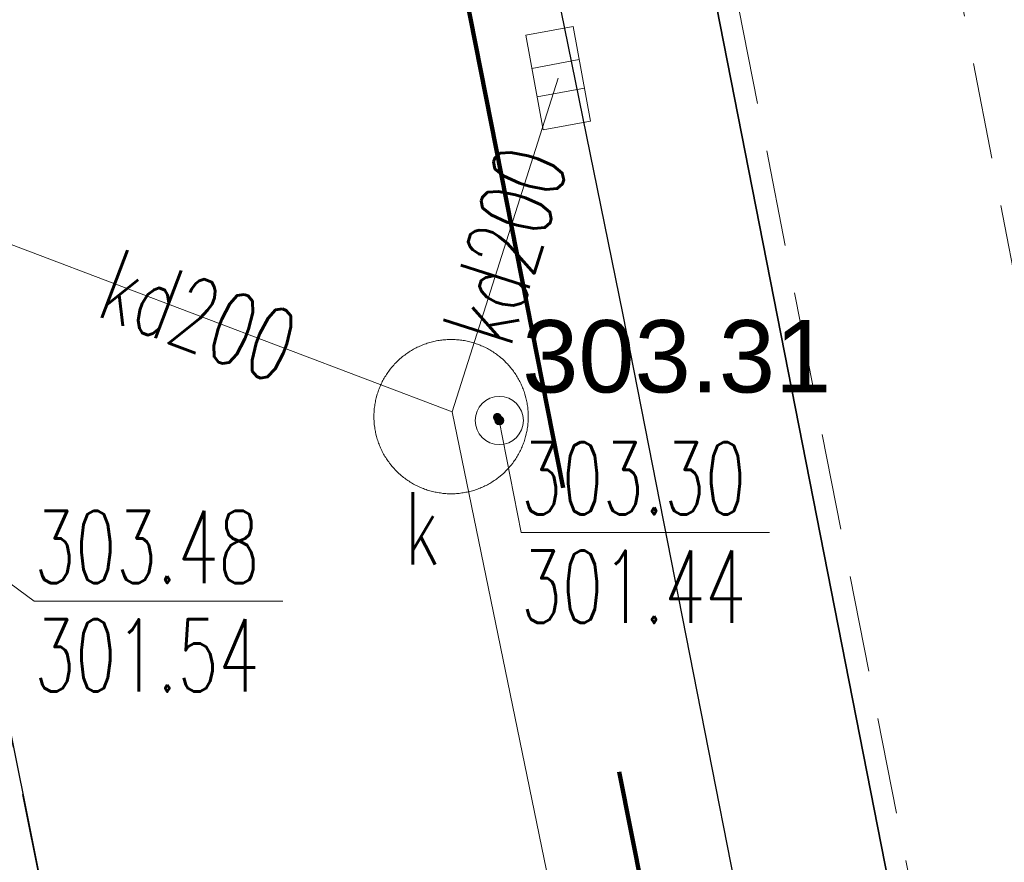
# Model space of a CAD drawing. Header units: metres. Extents: x 6567444 to 13135881, y 5574237 to 11149086.
# Tile 186 of 212: x 6567930 to 6567940, y 5574545 to 5574554. Entities that reach past the tile are written whole.
import ezdxf
from ezdxf.enums import TextEntityAlignment as Align

# ---------------------------------------------------------------- set-up
doc = ezdxf.new("R2010")
doc.units = ezdxf.units.M
for name, pattern in [('_MDCP$0$2.0_1.0', [3, 2, -1]), ('_MDCP$0$L_0_04', [1.5, 1, -0.5]), ('GE.I.6640.1.468.2024_MDCP_dodatkowe pomiary_12.03.2026$0$2.0_1.0', [3, 2, -1]), ('GE.I.6640.1.468.2024_MDCP_dodatkowe pomiary_12.03.2026$0$L_0_04', [1.5, 1, -0.5])]:
    doc.linetypes.add(name, pattern=pattern)
for name, color, linetype, lineweight in [('_MDCP$0$GES_InneUrzadzeniaTowarzyszace', 7, 'Continuous', 18), ('_MDCP$0$GES_InneUrzadzeniaTowarzyszace_P', 7, 'Continuous', 18), ('_MDCP$0$GES_Rzedna', 7, 'Continuous', 18), ('_MDCP$0$GES_UrzadzeniaSiecKanalizacyjna_P', 7, 'Continuous', 18), ('_MDCP$0$GES_UrzadzeniaTowarzyszczaceLiniowe', 7, 'Continuous', 18), ('_MDCP$0$OT_Komunikacja', 7, 'Continuous', 18), ('_MDCP$0$OTRS', 7, 'Continuous', 13), ('_MDCP$0$OTRS_O', 7, 'Continuous', 20), ('_MDCP$0$Z_ZAKRES', 214, 'Continuous', 90), ('_MDCP$1$GES_PrzewodKanalizacyjny', 36, 'Continuous', 18), ('_MDCP$1$GES_PrzewodWodociagowy', 5, 'Continuous', 18), ('GE.I.6640.1.468.2024_MDCP_dodatkowe pomiary_12.03.2026$0$GES_InneUrzadzeniaTowarzyszace', 7, 'Continuous', 18), ('GE.I.6640.1.468.2024_MDCP_dodatkowe pomiary_12.03.2026$0$GES_InneUrzadzeniaTowarzyszace_P', 7, 'Continuous', 18), ('GE.I.6640.1.468.2024_MDCP_dodatkowe pomiary_12.03.2026$0$GES_PrzewodKanalizacyjny', 36, 'Continuous', 18), ('GE.I.6640.1.468.2024_MDCP_dodatkowe pomiary_12.03.2026$0$GES_PrzewodWodociagowy', 5, 'Continuous', 18), ('GE.I.6640.1.468.2024_MDCP_dodatkowe pomiary_12.03.2026$0$GES_Rzedna', 7, 'Continuous', 18), ('GE.I.6640.1.468.2024_MDCP_dodatkowe pomiary_12.03.2026$0$GES_UrzadzeniaSiecKanalizacyjna_P', 7, 'Continuous', 18), ('GE.I.6640.1.468.2024_MDCP_dodatkowe pomiary_12.03.2026$0$GES_UrzadzeniaTowarzyszczaceLiniowe', 7, 'Continuous', 18), ('GE.I.6640.1.468.2024_MDCP_dodatkowe pomiary_12.03.2026$0$OT_Komunikacja', 7, 'Continuous', 18), ('GE.I.6640.1.468.2024_MDCP_dodatkowe pomiary_12.03.2026$0$OTRS', 7, 'Continuous', 13), ('GE.I.6640.1.468.2024_MDCP_dodatkowe pomiary_12.03.2026$0$OTRS_O', 7, 'Continuous', 20), ('GE.I.6640.1.468.2024_MDCP_dodatkowe pomiary_12.03.2026$0$Z_ZAKRES', 214, 'Continuous', 90)]:
    doc.layers.add(name, color=color, linetype=linetype, lineweight=lineweight)
doc.layers.add('FORMA - Arch 01 - PZT 1 Strefy', color=7, linetype='Continuous')
doc.styles.add('_MDCP$0$BDOT', font='arial.ttf', dxfattribs={"width": 0.9})
doc.styles.add('_MDCP$0$STANDARD', font='simplex.shx')
doc.styles.add('GE.I.6640.1.468.2024_MDCP_dodatkowe pomiary_12.03.2026$0$BDOT', font='arial.ttf', dxfattribs={"width": 0.9})
doc.styles.add('GE.I.6640.1.468.2024_MDCP_dodatkowe pomiary_12.03.2026$0$STANDARD', font='simplex.shx')

# ---------------------------------------------------------------- blocks, each defined once
blk = doc.blocks.new('_MDCP$0$other_SUPW_O')
at = {"color": 0, "linetype": 'Continuous', "lineweight": 18}
blk.add_circle((0, 0), 0.5, dxfattribs=at)
blk = doc.blocks.new('_MDCP$0$other_SUPS01_05')
at = {"linetype": 'Continuous', "lineweight": 13}
blk.add_hatch(color=0, dxfattribs=at).paths.add_polyline_path([(0, -0.091, 1), (0, 0.091, 1)])
at = {"color": 0, "linetype": 'Continuous', "lineweight": 13}
blk.add_circle((0, 0), 0.0906, dxfattribs=at)
blk = doc.blocks.new('_MDCP$0$other_SUKK')
at = {"color": 0, "linetype": 'Continuous', "lineweight": 18, "flags": 128}
blk.add_lwpolyline([(1, 0.5), (1, -0.5), (-1, -0.5), (-1, 0.5), (1, 0.5)], close=True, dxfattribs=at)
for points in [[(-0.3, 0.5), (-0.3, -0.5)], [(0.3, 0.5), (0.3, -0.5)]]:
    blk.add_lwpolyline(points, dxfattribs=at)
blk = doc.blocks.new('_MDCP$0$OTRS')
at = {"layer": '_MDCP$0$OTRS', "color": 0, "lineweight": -3, "const_width": 0.09}
blk.add_lwpolyline([(-0.045, 0, 1), (0.045, 0, 1)], format="xyb", close=True, dxfattribs=at)
at = {"layer": '_MDCP$0$OTRS_O', "color": 0, "style": '_MDCP$0$BDOT'}
blk.add_attdef('RZEDNA', (0.514, 0.515), '', height=1.5, dxfattribs=at)
blk = doc.blocks.new('_MDCP')
at = {"layer": '_MDCP$0$GES_InneUrzadzeniaTowarzyszace', "color": 36, "linetype": 'Continuous', "lineweight": 18, "flags": 128}
blk.add_lwpolyline([(6567934.594, 5574550.37), (6567934.608, 5574550.37), (6567934.622, 5574550.369), (6567934.636, 5574550.368), (6567934.65, 5574550.367), (6567934.664, 5574550.366), (6567934.677, 5574550.364), (6567934.691, 5574550.362), (6567934.705, 5574550.36), (6567934.719, 5574550.358), (6567934.733, 5574550.355), (6567934.746, 5574550.353), (6567934.76, 5574550.349), (6567934.774, 5574550.346), (6567934.787, 5574550.343), (6567934.801, 5574550.339), (6567934.814, 5574550.335), (6567934.827, 5574550.331), (6567934.84, 5574550.326), (6567934.854, 5574550.322), (6567934.867, 5574550.317), (6567934.88, 5574550.312), (6567934.893, 5574550.306), (6567934.905, 5574550.301), (6567934.918, 5574550.295), (6567934.931, 5574550.289), (6567934.943, 5574550.283), (6567934.956, 5574550.276), (6567934.968, 5574550.27), (6567934.98, 5574550.263), (6567934.992, 5574550.256), (6567935.004, 5574550.248), (6567935.016, 5574550.241), (6567935.027, 5574550.233), (6567935.039, 5574550.225), (6567935.05, 5574550.217), (6567935.061, 5574550.209), (6567935.083, 5574550.192), (6567935.094, 5574550.183), (6567935.115, 5574550.165), (6567935.126, 5574550.155), (6567935.155, 5574550.126), (6567935.165, 5574550.116), (6567935.175, 5574550.105), (6567935.184, 5574550.095), (6567935.193, 5574550.084), (6567935.21, 5574550.063), (6567935.219, 5574550.051), (6567935.227, 5574550.04), (6567935.235, 5574550.029), (6567935.243, 5574550.017), (6567935.251, 5574550.006), (6567935.258, 5574549.994), (6567935.266, 5574549.982), (6567935.273, 5574549.97), (6567935.28, 5574549.958), (6567935.286, 5574549.946), (6567935.293, 5574549.933), (6567935.299, 5574549.921), (6567935.305, 5574549.908), (6567935.311, 5574549.895), (6567935.316, 5574549.883), (6567935.322, 5574549.87), (6567935.327, 5574549.857), (6567935.332, 5574549.844), (6567935.336, 5574549.83), (6567935.341, 5574549.817), (6567935.345, 5574549.804), (6567935.349, 5574549.791), (6567935.353, 5574549.777), (6567935.356, 5574549.764), (6567935.359, 5574549.75), (6567935.363, 5574549.736), (6567935.365, 5574549.723), (6567935.368, 5574549.709), (6567935.37, 5574549.695), (6567935.372, 5574549.681), (6567935.374, 5574549.667), (6567935.376, 5574549.654), (6567935.377, 5574549.64), (6567935.378, 5574549.626), (6567935.379, 5574549.612), (6567935.38, 5574549.598), (6567935.38, 5574549.584), (6567935.38, 5574549.57), (6567935.38, 5574549.556), (6567935.38, 5574549.542), (6567935.379, 5574549.528), (6567935.378, 5574549.514), (6567935.377, 5574549.5), (6567935.376, 5574549.486), (6567935.374, 5574549.473), (6567935.372, 5574549.459), (6567935.37, 5574549.445), (6567935.368, 5574549.431), (6567935.365, 5574549.417), (6567935.363, 5574549.404), (6567935.359, 5574549.39), (6567935.356, 5574549.376), (6567935.353, 5574549.363), (6567935.349, 5574549.349), (6567935.345, 5574549.336), (6567935.341, 5574549.323), (6567935.336, 5574549.31), (6567935.332, 5574549.296), (6567935.327, 5574549.283), (6567935.322, 5574549.27), (6567935.316, 5574549.257), (6567935.311, 5574549.245), (6567935.305, 5574549.232), (6567935.299, 5574549.219), (6567935.293, 5574549.207), (6567935.286, 5574549.194), (6567935.28, 5574549.182), (6567935.273, 5574549.17), (6567935.266, 5574549.158), (6567935.258, 5574549.146), (6567935.251, 5574549.134), (6567935.243, 5574549.123), (6567935.235, 5574549.111), (6567935.227, 5574549.1), (6567935.219, 5574549.089), (6567935.202, 5574549.067), (6567935.193, 5574549.056), (6567935.175, 5574549.035), (6567935.155, 5574549.014), (6567935.126, 5574548.985), (6567935.105, 5574548.966), (6567935.094, 5574548.957), (6567935.073, 5574548.94), (6567935.061, 5574548.931), (6567935.05, 5574548.923), (6567935.039, 5574548.915), (6567935.027, 5574548.907), (6567935.016, 5574548.899), (6567935.004, 5574548.892), (6567934.992, 5574548.884), (6567934.98, 5574548.877), (6567934.968, 5574548.87), (6567934.956, 5574548.864), (6567934.943, 5574548.857), (6567934.931, 5574548.851), (6567934.918, 5574548.845), (6567934.905, 5574548.839), (6567934.893, 5574548.834), (6567934.88, 5574548.828), (6567934.867, 5574548.823), (6567934.854, 5574548.818), (6567934.84, 5574548.814), (6567934.827, 5574548.809), (6567934.814, 5574548.805), (6567934.801, 5574548.801), (6567934.787, 5574548.797), (6567934.774, 5574548.794), (6567934.76, 5574548.791), (6567934.746, 5574548.787), (6567934.733, 5574548.785), (6567934.719, 5574548.782), (6567934.705, 5574548.78), (6567934.691, 5574548.778), (6567934.677, 5574548.776), (6567934.664, 5574548.774), (6567934.65, 5574548.773), (6567934.636, 5574548.772), (6567934.622, 5574548.771), (6567934.608, 5574548.77), (6567934.594, 5574548.77), (6567934.58, 5574548.77), (6567934.566, 5574548.77), (6567934.552, 5574548.77), (6567934.538, 5574548.771), (6567934.524, 5574548.772), (6567934.51, 5574548.773), (6567934.496, 5574548.774), (6567934.483, 5574548.776), (6567934.469, 5574548.778), (6567934.455, 5574548.78), (6567934.441, 5574548.782), (6567934.427, 5574548.785), (6567934.414, 5574548.787), (6567934.4, 5574548.791), (6567934.386, 5574548.794), (6567934.373, 5574548.797), (6567934.359, 5574548.801), (6567934.346, 5574548.805), (6567934.333, 5574548.809), (6567934.32, 5574548.814), (6567934.306, 5574548.818), (6567934.293, 5574548.823), (6567934.28, 5574548.828), (6567934.267, 5574548.834), (6567934.255, 5574548.839), (6567934.242, 5574548.845), (6567934.229, 5574548.851), (6567934.217, 5574548.857), (6567934.204, 5574548.864), (6567934.192, 5574548.87), (6567934.18, 5574548.877), (6567934.168, 5574548.884), (6567934.156, 5574548.892), (6567934.144, 5574548.899), (6567934.133, 5574548.907), (6567934.121, 5574548.915), (6567934.11, 5574548.923), (6567934.099, 5574548.931), (6567934.087, 5574548.94), (6567934.077, 5574548.948), (6567934.066, 5574548.957), (6567934.055, 5574548.966), (6567934.034, 5574548.985), (6567934.005, 5574549.014), (6567933.985, 5574549.035), (6567933.967, 5574549.056), (6567933.958, 5574549.067), (6567933.941, 5574549.089), (6567933.933, 5574549.1), (6567933.925, 5574549.111), (6567933.917, 5574549.123), (6567933.909, 5574549.134), (6567933.902, 5574549.146), (6567933.894, 5574549.158), (6567933.887, 5574549.17), (6567933.88, 5574549.182), (6567933.874, 5574549.194), (6567933.867, 5574549.207), (6567933.861, 5574549.219), (6567933.855, 5574549.232), (6567933.849, 5574549.245), (6567933.844, 5574549.257), (6567933.838, 5574549.27), (6567933.833, 5574549.283), (6567933.828, 5574549.296), (6567933.824, 5574549.31), (6567933.819, 5574549.323), (6567933.815, 5574549.336), (6567933.811, 5574549.349), (6567933.807, 5574549.363), (6567933.804, 5574549.376), (6567933.801, 5574549.39), (6567933.797, 5574549.404), (6567933.795, 5574549.417), (6567933.792, 5574549.431), (6567933.79, 5574549.445), (6567933.788, 5574549.459), (6567933.786, 5574549.473), (6567933.784, 5574549.486), (6567933.783, 5574549.5), (6567933.782, 5574549.514), (6567933.781, 5574549.528), (6567933.78, 5574549.542), (6567933.78, 5574549.556), (6567933.78, 5574549.57), (6567933.78, 5574549.584), (6567933.78, 5574549.598), (6567933.781, 5574549.612), (6567933.782, 5574549.626), (6567933.783, 5574549.64), (6567933.784, 5574549.654), (6567933.786, 5574549.667), (6567933.788, 5574549.681), (6567933.79, 5574549.695), (6567933.792, 5574549.709), (6567933.795, 5574549.723), (6567933.797, 5574549.736), (6567933.801, 5574549.75), (6567933.804, 5574549.764), (6567933.807, 5574549.777), (6567933.811, 5574549.791), (6567933.815, 5574549.804), (6567933.819, 5574549.817), (6567933.824, 5574549.83), (6567933.828, 5574549.844), (6567933.833, 5574549.857), (6567933.838, 5574549.87), (6567933.844, 5574549.883), (6567933.849, 5574549.895), (6567933.855, 5574549.908), (6567933.861, 5574549.921), (6567933.867, 5574549.933), (6567933.874, 5574549.946), (6567933.88, 5574549.958), (6567933.887, 5574549.97), (6567933.894, 5574549.982), (6567933.902, 5574549.994), (6567933.909, 5574550.006), (6567933.917, 5574550.017), (6567933.925, 5574550.029), (6567933.933, 5574550.04), (6567933.941, 5574550.051), (6567933.95, 5574550.063), (6567933.967, 5574550.084), (6567933.976, 5574550.095), (6567933.985, 5574550.105), (6567933.995, 5574550.116), (6567934.005, 5574550.126), (6567934.034, 5574550.155), (6567934.045, 5574550.165), (6567934.066, 5574550.183), (6567934.077, 5574550.192), (6567934.087, 5574550.2), (6567934.099, 5574550.209), (6567934.11, 5574550.217), (6567934.121, 5574550.225), (6567934.133, 5574550.233), (6567934.144, 5574550.241), (6567934.156, 5574550.248), (6567934.168, 5574550.256), (6567934.18, 5574550.263), (6567934.192, 5574550.27), (6567934.204, 5574550.276), (6567934.217, 5574550.283), (6567934.229, 5574550.289), (6567934.242, 5574550.295), (6567934.255, 5574550.301), (6567934.267, 5574550.306), (6567934.28, 5574550.312), (6567934.293, 5574550.317), (6567934.306, 5574550.322), (6567934.32, 5574550.326), (6567934.333, 5574550.331), (6567934.346, 5574550.335), (6567934.359, 5574550.339), (6567934.373, 5574550.343), (6567934.386, 5574550.346), (6567934.4, 5574550.349), (6567934.414, 5574550.353), (6567934.427, 5574550.355), (6567934.441, 5574550.358), (6567934.455, 5574550.36), (6567934.469, 5574550.362), (6567934.483, 5574550.364), (6567934.496, 5574550.366), (6567934.51, 5574550.367), (6567934.524, 5574550.368), (6567934.538, 5574550.369), (6567934.552, 5574550.37), (6567934.566, 5574550.37), (6567934.58, 5574550.37)], close=True, dxfattribs=at)
at = {"layer": '_MDCP$0$GES_Rzedna', "color": 7, "linetype": 'Continuous', "lineweight": 13, "flags": 128}
for points in [[(6567937.883, 5574548.367), (6567935.305, 5574548.367), (6567935.08, 5574549.53)], [(6567932.837, 5574547.655), (6567930.259, 5574547.655), (6567928.33, 5574549.08)]]:
    blk.add_lwpolyline(points, dxfattribs=at)
at = {"layer": '_MDCP$0$GES_UrzadzeniaTowarzyszczaceLiniowe', "color": 7, "linetype": 'Continuous', "lineweight": 35, "flags": 128}
blk.add_lwpolyline([(6567947.06, 5574504.26), (6567933.88, 5574571.42)], dxfattribs=at)
at = {"layer": '_MDCP$0$OT_Komunikacja', "color": 7, "linetype": 'Continuous', "lineweight": 25, "flags": 128}
for points in [[(6567936.068, 5574579.252), (6567935.057, 5574577.956), (6567934.068, 5574576.226), (6567933.236, 5574573.791), (6567932.764, 5574571.191), (6567932.756, 5574569.563), (6567933.063, 5574567.551), (6567933.71, 5574564.114), (6567934.815, 5574558.216), (6567936.358, 5574550.643), (6567938.407, 5574540.21), (6567942.057, 5574521.84), (6567943.316, 5574515.523), (6567944.512, 5574509.474), (6567945.446, 5574504.726), (6567945.949, 5574502.072), (6567947.25, 5574495.506), (6567948.058, 5574491.426), (6567948.891, 5574487.158), (6567952.865, 5574468.02), (6567953.982, 5574463.046), (6567954.618, 5574460.152), (6567955.717, 5574455.051), (6567956.455, 5574450.647)], [(6567857.08, 5574558.64), (6567878.36, 5574563.51), (6567907.32, 5574570.28), (6567908.58, 5574572.61), (6567905.5, 5574574.28), (6567905.13, 5574574.52), (6567904.95, 5574574.89), (6567905.03, 5574575.37), (6567905.44, 5574575.72), (6567918.52, 5574578.59), (6567919.7, 5574578.59), (6567920.76, 5574578.35), (6567921.77, 5574577.92), (6567922.83, 5574577.12), (6567923.8, 5574575.84), (6567924.51, 5574574.05), (6567925.03, 5574571.71), (6567925.42, 5574570.12), (6567926.172, 5574565.569), (6567928.182, 5574555.336), (6567929.81, 5574547.284), (6567935.279, 5574519.986)]]:
    blk.add_lwpolyline(points, dxfattribs=at)
at = {"layer": '_MDCP$0$OT_Komunikacja', "color": 7, "linetype": '_MDCP$0$L_0_04', "lineweight": 18, "flags": 128}
for points in [[(6567932.764, 5574571.191), (6567933.236, 5574573.791), (6567934.068, 5574576.226), (6567935.057, 5574577.956), (6567936.068, 5574579.252), (6567937.41, 5574577.176), (6567937.165, 5574576.599), (6567935.94, 5574574.207), (6567937.598, 5574565.706), (6567949.198, 5574505.377), (6567949.626, 5574503.011), (6567950.592, 5574497.882), (6567953.228, 5574484.471), (6567950.887, 5574485.819), (6567934.801, 5574567.894), (6567933.063, 5574567.551), (6567932.756, 5574569.563)], [(6567919.7, 5574578.59), (6567920.76, 5574578.35), (6567921.77, 5574577.92), (6567922.83, 5574577.12), (6567923.8, 5574575.84), (6567924.51, 5574574.05), (6567925.03, 5574571.71), (6567925.42, 5574570.12), (6567926.172, 5574565.569), (6567928.182, 5574555.336), (6567929.81, 5574547.284), (6567935.279, 5574519.986), (6567935.957, 5574516.391), (6567939.3, 5574499.444), (6567941.361, 5574488.965), (6567942.778, 5574481.353), (6567941.559, 5574476.747), (6567935.05, 5574510.337), (6567926.066, 5574555.647), (6567923.648, 5574568.154), (6567923.33, 5574569.78), (6567923.13, 5574570.56), (6567922.7, 5574571.28), (6567922.48, 5574571.32), (6567907.73, 5574567.88), (6567907.32, 5574570.28), (6567908.58, 5574572.61), (6567905.5, 5574574.28), (6567905.13, 5574574.52), (6567904.95, 5574574.89), (6567905.03, 5574575.37), (6567905.44, 5574575.72), (6567918.52, 5574578.59)]]:
    blk.add_lwpolyline(points, close=True, dxfattribs=at)
at = {"layer": '_MDCP$0$Z_ZAKRES', "linetype": '_MDCP$0$2.0_1.0', "lineweight": 140, "ltscale": 3}
blk.add_lwpolyline([(6567820.407, 5574555.719), (6567847.232, 5574561.997), (6567929.356, 5574581.206), (6567956.443, 5574443.911), (6567955.827, 5574425.481), (6567951.015, 5574407.07), (6567933.777, 5574381.866), (6567907.312, 5574367.318), (6567855.739, 5574355.65), (6567852.582, 5574378.747), (6567848.105, 5574411.572), (6567841.693, 5574438.994), (6567818.946, 5574517.253)], close=True, dxfattribs=at)
at = {"layer": '_MDCP$1$GES_PrzewodKanalizacyjny', "color": 36, "linetype": 'Continuous', "lineweight": 18, "flags": 128}
for points in [[(6567935.69, 5574553.08), (6567934.59, 5574549.62)], [(6567929.34, 5574551.61), (6567934.59, 5574549.62)], [(6567939.65, 5574525.01), (6567934.59, 5574549.62)]]:
    blk.add_lwpolyline(points, dxfattribs=at)
at = {"layer": '_MDCP$1$GES_PrzewodWodociagowy', "color": 5, "linetype": 'Continuous', "lineweight": 18, "flags": 128}
blk.add_lwpolyline([(6567948.28, 5574498.02), (6567947.06, 5574504.26), (6567933.88, 5574571.42), (6567933.75, 5574572.16), (6567933.69, 5574572.61)], dxfattribs=at)
at = {"layer": '_MDCP$0$GES_InneUrzadzeniaTowarzyszace_P', "linetype": 'Continuous', "xscale": 0.5, "yscale": 0.5, "zscale": 0.5}
blk.add_blockref('_MDCP$0$other_SUPW_O', (6567935.08, 5574549.53), dxfattribs=at)
at = {"layer": '_MDCP$0$GES_Rzedna', "color": 36, "linetype": 'Continuous', "xscale": 0.5, "yscale": 0.5, "zscale": 0.5}
blk.add_blockref('_MDCP$0$other_SUPS01_05', (6567935.08, 5574549.53), dxfattribs=at)
at = {"layer": '_MDCP$0$GES_UrzadzeniaSiecKanalizacyjna_P', "color": 36, "linetype": 'Continuous', "xscale": 0.5, "yscale": 0.5, "zscale": 0.5, "rotation": 280.4076377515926}
blk.add_blockref('_MDCP$0$other_SUKK', (6567935.69, 5574553.08), dxfattribs=at)
at = {"layer": '_MDCP$0$OTRS', "xscale": 0.5, "yscale": 0.5, "zscale": 0.5}
blk.add_blockref('_MDCP$0$OTRS', (6567935.06, 5574549.563, 303.313), dxfattribs=at).add_auto_attribs({'RZEDNA': '303.31'})
at = {"layer": '_MDCP$0$GES_InneUrzadzeniaTowarzyszace_P', "color": 7, "lineweight": 15, "style": '_MDCP$0$STANDARD', "width": 0.66}
blk.add_text('k', height=0.75, dxfattribs=at).set_placement((6567934.097, 5574548.787), align=Align.TOP_LEFT)
at = {"layer": '_MDCP$0$GES_Rzedna', "color": 36, "lineweight": 15, "style": '_MDCP$0$STANDARD', "width": 0.66}
for s, p in [('303.30', (6567935.305, 5574549.305)), ('301.44', (6567935.305, 5574548.18))]:
    blk.add_text(s, height=0.75, rotation=-360, dxfattribs=at).set_placement(p, align=Align.TOP_LEFT)
for s, p in [('303.48', (6567930.259, 5574548.593)), ('301.54', (6567930.259, 5574547.468))]:
    blk.add_text(s, height=0.75, dxfattribs=at).set_placement(p, align=Align.TOP_LEFT)
at = {"layer": '_MDCP$1$GES_PrzewodKanalizacyjny', "color": 36, "lineweight": 15, "style": '_MDCP$0$STANDARD', "width": 0.66}
for rotation, p in [(-287.6, (6567935.14, 5574551.35)), (-20.8, (6567931.965, 5574550.615))]:
    blk.add_text('kd200', height=0.75, rotation=rotation, dxfattribs=at).set_placement(p, align=Align.MIDDLE_CENTER)
blk = doc.blocks.new('GE.I.6640.1.468.2024_MDCP_dodatkowe pomiary_12.03.2026$0$other_SUPW_O')
at = {"color": 0, "linetype": 'Continuous', "lineweight": 18}
blk.add_circle((0, 0), 0.5, dxfattribs=at)
blk = doc.blocks.new('GE.I.6640.1.468.2024_MDCP_dodatkowe pomiary_12.03.2026$0$other_SUPS01_05')
at = {"linetype": 'Continuous', "lineweight": 13}
blk.add_hatch(color=0, dxfattribs=at).paths.add_polyline_path([(0, -0.091, 1), (0, 0.091, 1)])
at = {"color": 0, "linetype": 'Continuous', "lineweight": 13}
blk.add_circle((0, 0), 0.0906, dxfattribs=at)
blk = doc.blocks.new('GE.I.6640.1.468.2024_MDCP_dodatkowe pomiary_12.03.2026$0$other_SUKK')
at = {"color": 0, "linetype": 'Continuous', "lineweight": 18, "flags": 128}
blk.add_lwpolyline([(1, 0.5), (1, -0.5), (-1, -0.5), (-1, 0.5), (1, 0.5)], close=True, dxfattribs=at)
for points in [[(-0.3, 0.5), (-0.3, -0.5)], [(0.3, 0.5), (0.3, -0.5)]]:
    blk.add_lwpolyline(points, dxfattribs=at)
blk = doc.blocks.new('GE.I.6640.1.468.2024_MDCP_dodatkowe pomiary_12.03.2026$0$OTRS')
at = {"layer": 'GE.I.6640.1.468.2024_MDCP_dodatkowe pomiary_12.03.2026$0$OTRS', "color": 0, "lineweight": -3, "const_width": 0.09}
blk.add_lwpolyline([(-0.045, 0, 1), (0.045, 0, 1)], format="xyb", close=True, dxfattribs=at)
at = {"layer": 'GE.I.6640.1.468.2024_MDCP_dodatkowe pomiary_12.03.2026$0$OTRS_O', "color": 0, "style": 'GE.I.6640.1.468.2024_MDCP_dodatkowe pomiary_12.03.2026$0$BDOT'}
blk.add_attdef('RZEDNA', (0.514, 0.515), '', height=1.5, dxfattribs=at)
blk = doc.blocks.new('GE.I.6640.1.468.2024_MDCP_dodatkowe pomiary_12.03.2026')
at = {"layer": 'GE.I.6640.1.468.2024_MDCP_dodatkowe pomiary_12.03.2026$0$GES_InneUrzadzeniaTowarzyszace', "color": 36, "linetype": 'Continuous', "lineweight": 18, "flags": 128}
blk.add_lwpolyline([(6567934.594, 5574550.37), (6567934.608, 5574550.37), (6567934.622, 5574550.369), (6567934.636, 5574550.368), (6567934.65, 5574550.367), (6567934.664, 5574550.366), (6567934.677, 5574550.364), (6567934.691, 5574550.362), (6567934.705, 5574550.36), (6567934.719, 5574550.358), (6567934.733, 5574550.355), (6567934.746, 5574550.353), (6567934.76, 5574550.349), (6567934.774, 5574550.346), (6567934.787, 5574550.343), (6567934.801, 5574550.339), (6567934.814, 5574550.335), (6567934.827, 5574550.331), (6567934.84, 5574550.326), (6567934.854, 5574550.322), (6567934.867, 5574550.317), (6567934.88, 5574550.312), (6567934.893, 5574550.306), (6567934.905, 5574550.301), (6567934.918, 5574550.295), (6567934.931, 5574550.289), (6567934.943, 5574550.283), (6567934.956, 5574550.276), (6567934.968, 5574550.27), (6567934.98, 5574550.263), (6567934.992, 5574550.256), (6567935.004, 5574550.248), (6567935.016, 5574550.241), (6567935.027, 5574550.233), (6567935.039, 5574550.225), (6567935.05, 5574550.217), (6567935.061, 5574550.209), (6567935.083, 5574550.192), (6567935.094, 5574550.183), (6567935.115, 5574550.165), (6567935.126, 5574550.155), (6567935.155, 5574550.126), (6567935.165, 5574550.116), (6567935.175, 5574550.105), (6567935.184, 5574550.095), (6567935.193, 5574550.084), (6567935.21, 5574550.063), (6567935.219, 5574550.051), (6567935.227, 5574550.04), (6567935.235, 5574550.029), (6567935.243, 5574550.017), (6567935.251, 5574550.006), (6567935.258, 5574549.994), (6567935.266, 5574549.982), (6567935.273, 5574549.97), (6567935.28, 5574549.958), (6567935.286, 5574549.946), (6567935.293, 5574549.933), (6567935.299, 5574549.921), (6567935.305, 5574549.908), (6567935.311, 5574549.895), (6567935.316, 5574549.883), (6567935.322, 5574549.87), (6567935.327, 5574549.857), (6567935.332, 5574549.844), (6567935.336, 5574549.83), (6567935.341, 5574549.817), (6567935.345, 5574549.804), (6567935.349, 5574549.791), (6567935.353, 5574549.777), (6567935.356, 5574549.764), (6567935.359, 5574549.75), (6567935.363, 5574549.736), (6567935.365, 5574549.723), (6567935.368, 5574549.709), (6567935.37, 5574549.695), (6567935.372, 5574549.681), (6567935.374, 5574549.667), (6567935.376, 5574549.654), (6567935.377, 5574549.64), (6567935.378, 5574549.626), (6567935.379, 5574549.612), (6567935.38, 5574549.598), (6567935.38, 5574549.584), (6567935.38, 5574549.57), (6567935.38, 5574549.556), (6567935.38, 5574549.542), (6567935.379, 5574549.528), (6567935.378, 5574549.514), (6567935.377, 5574549.5), (6567935.376, 5574549.486), (6567935.374, 5574549.473), (6567935.372, 5574549.459), (6567935.37, 5574549.445), (6567935.368, 5574549.431), (6567935.365, 5574549.417), (6567935.363, 5574549.404), (6567935.359, 5574549.39), (6567935.356, 5574549.376), (6567935.353, 5574549.363), (6567935.349, 5574549.349), (6567935.345, 5574549.336), (6567935.341, 5574549.323), (6567935.336, 5574549.31), (6567935.332, 5574549.296), (6567935.327, 5574549.283), (6567935.322, 5574549.27), (6567935.316, 5574549.257), (6567935.311, 5574549.245), (6567935.305, 5574549.232), (6567935.299, 5574549.219), (6567935.293, 5574549.207), (6567935.286, 5574549.194), (6567935.28, 5574549.182), (6567935.273, 5574549.17), (6567935.266, 5574549.158), (6567935.258, 5574549.146), (6567935.251, 5574549.134), (6567935.243, 5574549.123), (6567935.235, 5574549.111), (6567935.227, 5574549.1), (6567935.219, 5574549.089), (6567935.202, 5574549.067), (6567935.193, 5574549.056), (6567935.175, 5574549.035), (6567935.155, 5574549.014), (6567935.126, 5574548.985), (6567935.105, 5574548.966), (6567935.094, 5574548.957), (6567935.073, 5574548.94), (6567935.061, 5574548.931), (6567935.05, 5574548.923), (6567935.039, 5574548.915), (6567935.027, 5574548.907), (6567935.016, 5574548.899), (6567935.004, 5574548.892), (6567934.992, 5574548.884), (6567934.98, 5574548.877), (6567934.968, 5574548.87), (6567934.956, 5574548.864), (6567934.943, 5574548.857), (6567934.931, 5574548.851), (6567934.918, 5574548.845), (6567934.905, 5574548.839), (6567934.893, 5574548.834), (6567934.88, 5574548.828), (6567934.867, 5574548.823), (6567934.854, 5574548.818), (6567934.84, 5574548.814), (6567934.827, 5574548.809), (6567934.814, 5574548.805), (6567934.801, 5574548.801), (6567934.787, 5574548.797), (6567934.774, 5574548.794), (6567934.76, 5574548.791), (6567934.746, 5574548.787), (6567934.733, 5574548.785), (6567934.719, 5574548.782), (6567934.705, 5574548.78), (6567934.691, 5574548.778), (6567934.677, 5574548.776), (6567934.664, 5574548.774), (6567934.65, 5574548.773), (6567934.636, 5574548.772), (6567934.622, 5574548.771), (6567934.608, 5574548.77), (6567934.594, 5574548.77), (6567934.58, 5574548.77), (6567934.566, 5574548.77), (6567934.552, 5574548.77), (6567934.538, 5574548.771), (6567934.524, 5574548.772), (6567934.51, 5574548.773), (6567934.496, 5574548.774), (6567934.483, 5574548.776), (6567934.469, 5574548.778), (6567934.455, 5574548.78), (6567934.441, 5574548.782), (6567934.427, 5574548.785), (6567934.414, 5574548.787), (6567934.4, 5574548.791), (6567934.386, 5574548.794), (6567934.373, 5574548.797), (6567934.359, 5574548.801), (6567934.346, 5574548.805), (6567934.333, 5574548.809), (6567934.32, 5574548.814), (6567934.306, 5574548.818), (6567934.293, 5574548.823), (6567934.28, 5574548.828), (6567934.267, 5574548.834), (6567934.255, 5574548.839), (6567934.242, 5574548.845), (6567934.229, 5574548.851), (6567934.217, 5574548.857), (6567934.204, 5574548.864), (6567934.192, 5574548.87), (6567934.18, 5574548.877), (6567934.168, 5574548.884), (6567934.156, 5574548.892), (6567934.144, 5574548.899), (6567934.133, 5574548.907), (6567934.121, 5574548.915), (6567934.11, 5574548.923), (6567934.099, 5574548.931), (6567934.087, 5574548.94), (6567934.077, 5574548.948), (6567934.066, 5574548.957), (6567934.055, 5574548.966), (6567934.034, 5574548.985), (6567934.005, 5574549.014), (6567933.985, 5574549.035), (6567933.967, 5574549.056), (6567933.958, 5574549.067), (6567933.941, 5574549.089), (6567933.933, 5574549.1), (6567933.925, 5574549.111), (6567933.917, 5574549.123), (6567933.909, 5574549.134), (6567933.902, 5574549.146), (6567933.894, 5574549.158), (6567933.887, 5574549.17), (6567933.88, 5574549.182), (6567933.874, 5574549.194), (6567933.867, 5574549.207), (6567933.861, 5574549.219), (6567933.855, 5574549.232), (6567933.849, 5574549.245), (6567933.844, 5574549.257), (6567933.838, 5574549.27), (6567933.833, 5574549.283), (6567933.828, 5574549.296), (6567933.824, 5574549.31), (6567933.819, 5574549.323), (6567933.815, 5574549.336), (6567933.811, 5574549.349), (6567933.807, 5574549.363), (6567933.804, 5574549.376), (6567933.801, 5574549.39), (6567933.797, 5574549.404), (6567933.795, 5574549.417), (6567933.792, 5574549.431), (6567933.79, 5574549.445), (6567933.788, 5574549.459), (6567933.786, 5574549.473), (6567933.784, 5574549.486), (6567933.783, 5574549.5), (6567933.782, 5574549.514), (6567933.781, 5574549.528), (6567933.78, 5574549.542), (6567933.78, 5574549.556), (6567933.78, 5574549.57), (6567933.78, 5574549.584), (6567933.78, 5574549.598), (6567933.781, 5574549.612), (6567933.782, 5574549.626), (6567933.783, 5574549.64), (6567933.784, 5574549.654), (6567933.786, 5574549.667), (6567933.788, 5574549.681), (6567933.79, 5574549.695), (6567933.792, 5574549.709), (6567933.795, 5574549.723), (6567933.797, 5574549.736), (6567933.801, 5574549.75), (6567933.804, 5574549.764), (6567933.807, 5574549.777), (6567933.811, 5574549.791), (6567933.815, 5574549.804), (6567933.819, 5574549.817), (6567933.824, 5574549.83), (6567933.828, 5574549.844), (6567933.833, 5574549.857), (6567933.838, 5574549.87), (6567933.844, 5574549.883), (6567933.849, 5574549.895), (6567933.855, 5574549.908), (6567933.861, 5574549.921), (6567933.867, 5574549.933), (6567933.874, 5574549.946), (6567933.88, 5574549.958), (6567933.887, 5574549.97), (6567933.894, 5574549.982), (6567933.902, 5574549.994), (6567933.909, 5574550.006), (6567933.917, 5574550.017), (6567933.925, 5574550.029), (6567933.933, 5574550.04), (6567933.941, 5574550.051), (6567933.95, 5574550.063), (6567933.967, 5574550.084), (6567933.976, 5574550.095), (6567933.985, 5574550.105), (6567933.995, 5574550.116), (6567934.005, 5574550.126), (6567934.034, 5574550.155), (6567934.045, 5574550.165), (6567934.066, 5574550.183), (6567934.077, 5574550.192), (6567934.087, 5574550.2), (6567934.099, 5574550.209), (6567934.11, 5574550.217), (6567934.121, 5574550.225), (6567934.133, 5574550.233), (6567934.144, 5574550.241), (6567934.156, 5574550.248), (6567934.168, 5574550.256), (6567934.18, 5574550.263), (6567934.192, 5574550.27), (6567934.204, 5574550.276), (6567934.217, 5574550.283), (6567934.229, 5574550.289), (6567934.242, 5574550.295), (6567934.255, 5574550.301), (6567934.267, 5574550.306), (6567934.28, 5574550.312), (6567934.293, 5574550.317), (6567934.306, 5574550.322), (6567934.32, 5574550.326), (6567934.333, 5574550.331), (6567934.346, 5574550.335), (6567934.359, 5574550.339), (6567934.373, 5574550.343), (6567934.386, 5574550.346), (6567934.4, 5574550.349), (6567934.414, 5574550.353), (6567934.427, 5574550.355), (6567934.441, 5574550.358), (6567934.455, 5574550.36), (6567934.469, 5574550.362), (6567934.483, 5574550.364), (6567934.496, 5574550.366), (6567934.51, 5574550.367), (6567934.524, 5574550.368), (6567934.538, 5574550.369), (6567934.552, 5574550.37), (6567934.566, 5574550.37), (6567934.58, 5574550.37)], close=True, dxfattribs=at)
at = {"layer": 'GE.I.6640.1.468.2024_MDCP_dodatkowe pomiary_12.03.2026$0$GES_PrzewodKanalizacyjny', "color": 36, "linetype": 'Continuous', "lineweight": 18, "flags": 128}
for points in [[(6567935.69, 5574553.08), (6567934.59, 5574549.62)], [(6567929.34, 5574551.61), (6567934.59, 5574549.62)], [(6567939.65, 5574525.01), (6567934.59, 5574549.62)]]:
    blk.add_lwpolyline(points, dxfattribs=at)
at = {"layer": 'GE.I.6640.1.468.2024_MDCP_dodatkowe pomiary_12.03.2026$0$GES_PrzewodWodociagowy', "color": 5, "linetype": 'Continuous', "lineweight": 18, "flags": 128}
blk.add_lwpolyline([(6567948.28, 5574498.02), (6567947.06, 5574504.26), (6567933.88, 5574571.42), (6567933.75, 5574572.16), (6567933.69, 5574572.61)], dxfattribs=at)
at = {"layer": 'GE.I.6640.1.468.2024_MDCP_dodatkowe pomiary_12.03.2026$0$GES_Rzedna', "color": 7, "linetype": 'Continuous', "lineweight": 13, "flags": 128}
for points in [[(6567937.883, 5574548.367), (6567935.305, 5574548.367), (6567935.08, 5574549.53)], [(6567932.837, 5574547.655), (6567930.259, 5574547.655), (6567928.33, 5574549.08)]]:
    blk.add_lwpolyline(points, dxfattribs=at)
at = {"layer": 'GE.I.6640.1.468.2024_MDCP_dodatkowe pomiary_12.03.2026$0$GES_UrzadzeniaTowarzyszczaceLiniowe', "color": 7, "linetype": 'Continuous', "lineweight": 35, "flags": 128}
blk.add_lwpolyline([(6567947.06, 5574504.26), (6567933.88, 5574571.42)], dxfattribs=at)
at = {"layer": 'GE.I.6640.1.468.2024_MDCP_dodatkowe pomiary_12.03.2026$0$OT_Komunikacja', "color": 7, "linetype": 'Continuous', "lineweight": 25, "flags": 128}
for points in [[(6567936.068, 5574579.252), (6567935.057, 5574577.956), (6567934.068, 5574576.226), (6567933.236, 5574573.791), (6567932.764, 5574571.191), (6567932.756, 5574569.563), (6567933.063, 5574567.551), (6567933.71, 5574564.114), (6567934.815, 5574558.216), (6567936.358, 5574550.643), (6567938.407, 5574540.21), (6567942.057, 5574521.84), (6567943.316, 5574515.523), (6567944.512, 5574509.474), (6567945.446, 5574504.726), (6567945.949, 5574502.072), (6567947.25, 5574495.506), (6567948.058, 5574491.426), (6567948.891, 5574487.158), (6567952.865, 5574468.02), (6567953.982, 5574463.046), (6567954.618, 5574460.152), (6567955.717, 5574455.051), (6567956.455, 5574450.647)], [(6567857.08, 5574558.64), (6567878.36, 5574563.51), (6567907.32, 5574570.28), (6567908.58, 5574572.61), (6567905.5, 5574574.28), (6567905.13, 5574574.52), (6567904.95, 5574574.89), (6567905.03, 5574575.37), (6567905.44, 5574575.72), (6567918.52, 5574578.59), (6567919.7, 5574578.59), (6567920.76, 5574578.35), (6567921.77, 5574577.92), (6567922.83, 5574577.12), (6567923.8, 5574575.84), (6567924.51, 5574574.05), (6567925.03, 5574571.71), (6567925.42, 5574570.12), (6567926.172, 5574565.569), (6567928.182, 5574555.336), (6567929.81, 5574547.284), (6567935.279, 5574519.986)]]:
    blk.add_lwpolyline(points, dxfattribs=at)
at = {"layer": 'GE.I.6640.1.468.2024_MDCP_dodatkowe pomiary_12.03.2026$0$OT_Komunikacja', "color": 7, "linetype": 'GE.I.6640.1.468.2024_MDCP_dodatkowe pomiary_12.03.2026$0$L_0_04', "lineweight": 18, "flags": 128}
for points in [[(6567932.764, 5574571.191), (6567933.236, 5574573.791), (6567934.068, 5574576.226), (6567935.057, 5574577.956), (6567936.068, 5574579.252), (6567937.41, 5574577.176), (6567937.165, 5574576.599), (6567935.94, 5574574.207), (6567937.598, 5574565.706), (6567949.198, 5574505.377), (6567949.626, 5574503.011), (6567950.592, 5574497.882), (6567953.228, 5574484.471), (6567950.887, 5574485.819), (6567934.801, 5574567.894), (6567933.063, 5574567.551), (6567932.756, 5574569.563)], [(6567919.7, 5574578.59), (6567920.76, 5574578.35), (6567921.77, 5574577.92), (6567922.83, 5574577.12), (6567923.8, 5574575.84), (6567924.51, 5574574.05), (6567925.03, 5574571.71), (6567925.42, 5574570.12), (6567926.172, 5574565.569), (6567928.182, 5574555.336), (6567929.81, 5574547.284), (6567935.279, 5574519.986), (6567935.957, 5574516.391), (6567939.3, 5574499.444), (6567941.361, 5574488.965), (6567942.778, 5574481.353), (6567941.559, 5574476.747), (6567935.05, 5574510.337), (6567926.066, 5574555.647), (6567923.648, 5574568.154), (6567923.33, 5574569.78), (6567923.13, 5574570.56), (6567922.7, 5574571.28), (6567922.48, 5574571.32), (6567907.73, 5574567.88), (6567907.32, 5574570.28), (6567908.58, 5574572.61), (6567905.5, 5574574.28), (6567905.13, 5574574.52), (6567904.95, 5574574.89), (6567905.03, 5574575.37), (6567905.44, 5574575.72), (6567918.52, 5574578.59)]]:
    blk.add_lwpolyline(points, close=True, dxfattribs=at)
at = {"layer": 'GE.I.6640.1.468.2024_MDCP_dodatkowe pomiary_12.03.2026$0$Z_ZAKRES', "linetype": 'GE.I.6640.1.468.2024_MDCP_dodatkowe pomiary_12.03.2026$0$2.0_1.0', "lineweight": 140, "ltscale": 3}
blk.add_lwpolyline([(6567820.407, 5574555.719), (6567847.232, 5574561.997), (6567929.356, 5574581.206), (6567956.443, 5574443.911), (6567955.827, 5574425.481), (6567951.015, 5574407.07), (6567933.777, 5574381.866), (6567907.312, 5574367.318), (6567855.739, 5574355.65), (6567852.582, 5574378.747), (6567848.105, 5574411.572), (6567841.693, 5574438.994), (6567818.946, 5574517.253)], close=True, dxfattribs=at)
at = {"layer": 'GE.I.6640.1.468.2024_MDCP_dodatkowe pomiary_12.03.2026$0$GES_InneUrzadzeniaTowarzyszace_P', "linetype": 'Continuous', "xscale": 0.5, "yscale": 0.5, "zscale": 0.5}
blk.add_blockref('GE.I.6640.1.468.2024_MDCP_dodatkowe pomiary_12.03.2026$0$other_SUPW_O', (6567935.08, 5574549.53), dxfattribs=at)
at = {"layer": 'GE.I.6640.1.468.2024_MDCP_dodatkowe pomiary_12.03.2026$0$GES_Rzedna', "color": 36, "linetype": 'Continuous', "xscale": 0.5, "yscale": 0.5, "zscale": 0.5}
blk.add_blockref('GE.I.6640.1.468.2024_MDCP_dodatkowe pomiary_12.03.2026$0$other_SUPS01_05', (6567935.08, 5574549.53), dxfattribs=at)
at = {"layer": 'GE.I.6640.1.468.2024_MDCP_dodatkowe pomiary_12.03.2026$0$GES_UrzadzeniaSiecKanalizacyjna_P', "color": 36, "linetype": 'Continuous', "xscale": 0.5, "yscale": 0.5, "zscale": 0.5, "rotation": 280.4076377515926}
blk.add_blockref('GE.I.6640.1.468.2024_MDCP_dodatkowe pomiary_12.03.2026$0$other_SUKK', (6567935.69, 5574553.08), dxfattribs=at)
at = {"layer": 'GE.I.6640.1.468.2024_MDCP_dodatkowe pomiary_12.03.2026$0$OTRS', "xscale": 0.5, "yscale": 0.5, "zscale": 0.5}
blk.add_blockref('GE.I.6640.1.468.2024_MDCP_dodatkowe pomiary_12.03.2026$0$OTRS', (6567935.06, 5574549.563, 303.313), dxfattribs=at).add_auto_attribs({'RZEDNA': '303.31'})
at = {"layer": 'GE.I.6640.1.468.2024_MDCP_dodatkowe pomiary_12.03.2026$0$GES_InneUrzadzeniaTowarzyszace_P', "color": 7, "lineweight": 15, "style": 'GE.I.6640.1.468.2024_MDCP_dodatkowe pomiary_12.03.2026$0$STANDARD', "width": 0.66}
blk.add_text('k', height=0.75, dxfattribs=at).set_placement((6567934.097, 5574548.787), align=Align.TOP_LEFT)
at = {"layer": 'GE.I.6640.1.468.2024_MDCP_dodatkowe pomiary_12.03.2026$0$GES_PrzewodKanalizacyjny', "color": 36, "lineweight": 15, "style": 'GE.I.6640.1.468.2024_MDCP_dodatkowe pomiary_12.03.2026$0$STANDARD', "width": 0.66}
for rotation, p in [(-287.6, (6567935.14, 5574551.35)), (-20.8, (6567931.965, 5574550.615))]:
    blk.add_text('kd200', height=0.75, rotation=rotation, dxfattribs=at).set_placement(p, align=Align.MIDDLE_CENTER)
at = {"layer": 'GE.I.6640.1.468.2024_MDCP_dodatkowe pomiary_12.03.2026$0$GES_Rzedna', "color": 36, "lineweight": 15, "style": 'GE.I.6640.1.468.2024_MDCP_dodatkowe pomiary_12.03.2026$0$STANDARD', "width": 0.66}
for s, p in [('303.30', (6567935.305, 5574549.305)), ('301.44', (6567935.305, 5574548.18))]:
    blk.add_text(s, height=0.75, rotation=-360, dxfattribs=at).set_placement(p, align=Align.TOP_LEFT)
for s, p in [('303.48', (6567930.259, 5574548.593)), ('301.54', (6567930.259, 5574547.468))]:
    blk.add_text(s, height=0.75, dxfattribs=at).set_placement(p, align=Align.TOP_LEFT)

msp = doc.modelspace()

# ---------------------------------------------------------------- block references
at = {"layer": 'Defpoints'}
msp.add_blockref('GE.I.6640.1.468.2024_MDCP_dodatkowe pomiary_12.03.2026', (0, 0), dxfattribs=at)

# ---------------------------------------------------------------- next in the draw order: block references
msp.add_blockref('_MDCP', (0, 0))

# ---------------------------------------------------------------- next in the draw order: hatches: boundary and pattern name
at = {"layer": 'FORMA - Arch 01 - PZT 1 Strefy', "linetype": 'Continuous', "lineweight": 0, "true_color": 0x577933}
h = msp.add_hatch(dxfattribs=at)
h.set_pattern_fill('ANSI31', color=77, scale=3, style=0)
h.set_pattern_definition([(45, (0, 0), (-0.265165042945, 0.265165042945), [])])
h.paths.add_polyline_path([(6567829, 5574517.24), (6567842.398, 5574471.118), (6567844.165, 5574471.632), (6567846.931, 5574462.111), (6567846.967, 5574484.472), (6567835.736, 5574536.73), (6567846.642, 5574539.074), (6567844.864, 5574547.35), (6567918.571, 5574563.191), (6567935.605, 5574483.933), (6567930.975, 5574476.768), (6567931.227, 5574475.595), (6567933.57, 5574476.098, 0.216609), (6567938.884, 5574480.085), (6567921.55, 5574567.86), (6567849.267, 5574550.953), (6567830.11, 5574546.47)])

doc.saveas('drawing.dxf')
